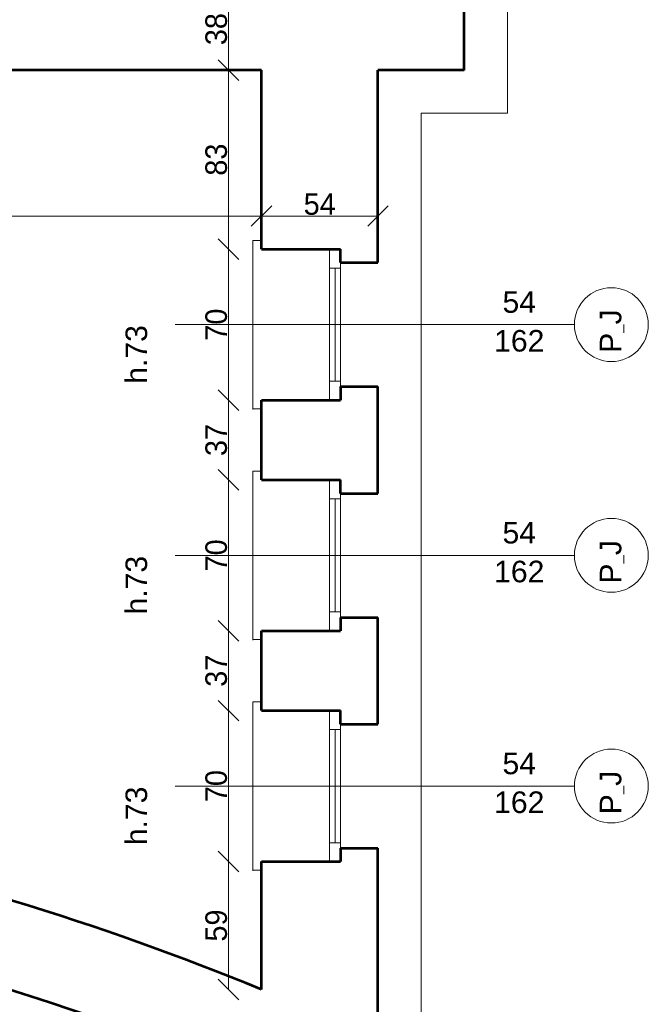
# Model space of a CAD drawing. Header units: inches. Extents: x -21887 to 84279, y -131485 to 67836.
# Tile 203 of 256: x 32570 to 35483, y 24019 to 28584. Entities that reach past the tile are written whole.
import ezdxf

# ---------------------------------------------------------------- set-up
doc = ezdxf.new("R2010")
doc.units = ezdxf.units.IN
doc.header["$MEASUREMENT"] = 0
doc.layers.get('0').update_dxf_attribs({"lineweight": 13})
doc.layers.get('Defpoints').update_dxf_attribs({"lineweight": 13})
for name, color, linetype, lineweight in [('AI_MURY', 7, 'Continuous', 53), ('Dimensioning', 7, 'Continuous', 13), ('DRZWI', 7, 'Continuous', 13)]:
    doc.layers.add(name, color=color, linetype=linetype, lineweight=lineweight)
doc.styles.add('GENERATED_STYLE_7', font='txt')
doc.styles.add('Style-Courier New', font='txt')
doc.dimstyles.new('Dimstyle_4', dxfattribs={"dimtxt": 100, "dimasz": 95, "dimexe": 0, "dimexo": 0, "dimgap": 0.09, "dimtad": 1, "dimdec": 0, "dimlfac": 0.1, "dimzin": 0, "dimdsep": 46, "dimlunit": 5, "dimtxsty": 'GENERATED_STYLE_7', "dimblk": 'ARROWHEAD_6', "dimcen": 0.09, "dimclrd": 161, "dimclre": 161, "dimclrt": 7, "dimadec": 0, "dimazin": 0, "dimtfac": 1, "dimtdec": 0, "dimtmove": 0, "dimatfit": 3, "dimfxl": 0, "dimtolj": 1, "dimtzin": 0, "dimarcsym": 0})
doc.dimstyles.new('Dimstyle_5', dxfattribs={"dimtxt": 100, "dimasz": 95, "dimexe": 0.18, "dimexo": 0, "dimgap": 0.09, "dimtad": 1, "dimtih": 1, "dimtoh": 1, "dimdec": 0, "dimlfac": 0.1, "dimzin": 0, "dimdsep": 46, "dimlunit": 5, "dimtxsty": 'GENERATED_STYLE_7', "dimblk": 'ARROWHEAD_6', "dimcen": 0.09, "dimclrd": 161, "dimclre": 161, "dimclrt": 7, "dimadec": 0, "dimazin": 0, "dimtfac": 1, "dimtdec": 0, "dimtmove": 0, "dimatfit": 3, "dimfxl": 0, "dimtolj": 1, "dimtzin": 0, "dimarcsym": 0})

# ---------------------------------------------------------------- blocks, each defined once
blk = doc.blocks.new('ARROWHEAD_6')
at = {"color": 0, "linetype": 'Continuous'}
for p, q in [((-0.5, -0.5), (0.5, 0.5)), ((0, 0), (-1, 0))]:
    blk.add_line(p, q, dxfattribs=at)
blk = doc.blocks.new('*U1337')
at = {"layer": 'Defpoints', "color": 0, "linetype": 'Continuous'}
for p in [(34090.5, 29342.5), (34090.5, 28730.7), (31310.5, 28350.7)]:
    blk.add_point(p, dxfattribs=at)
at = {"layer": 'Dimensioning', "color": 161, "linetype": 'Continuous', "lineweight": -2}
for p, q in [((31310.5, 29342.3), (31310.5, 29342.6)), ((31405.5, 29342.5), (33995.5, 29342.5)), ((34090.5, 29342.3), (34090.5, 29342.6))]:
    blk.add_line(p, q, dxfattribs=at)
at = {"layer": 'Dimensioning', "color": 161, "linetype": 'Continuous', "lineweight": -2, "xscale": 95, "yscale": 95, "zscale": 95, "rotation": 180}
blk.add_blockref('ARROWHEAD_6', (31310.5, 29342.5), dxfattribs=at)
at = {"layer": 'Dimensioning', "color": 161, "linetype": 'Continuous', "lineweight": -2, "xscale": 95, "yscale": 95, "zscale": 95}
blk.add_blockref('ARROWHEAD_6', (34090.5, 29342.5), dxfattribs=at)
at = {"layer": 'Dimensioning', "color": 7, "linetype": 'Continuous', "insert": (32700.5, 29398.7), "char_height": 100, "attachment_point": 5, "style": 'GENERATED_STYLE_7'}
blk.add_mtext('278', dxfattribs=at)
blk = doc.blocks.new('*D2517')
at = {"layer": 'Defpoints'}
for p in [(32700.5, 29342.5), (34090.5, 29342.5), (34090.5, 28730.7), (31310.5, 28350.7)]:
    blk.add_point(p, dxfattribs=at)
at = {"layer": 'Dimensioning', "color": 161, "linetype": 'Continuous'}
blk.add_blockref('*U1337', (0, 0), dxfattribs=at)
blk = doc.blocks.new('*U1340')
at = {"layer": 'Defpoints', "color": 0, "linetype": 'Continuous'}
for p in [(28920.5, 27999.4), (33690.5, 27935.6), (33690.5, 27674.2)]:
    blk.add_point(p, dxfattribs=at)
at = {"layer": 'Dimensioning', "color": 161, "linetype": 'Continuous', "lineweight": -2}
for p, q in [((28920.5, 27674.4), (28920.5, 27674)), ((29015.5, 27674.2), (33595.5, 27674.2)), ((33690.5, 27674.4), (33690.5, 27674))]:
    blk.add_line(p, q, dxfattribs=at)
at = {"layer": 'Dimensioning', "color": 161, "linetype": 'Continuous', "lineweight": -2, "xscale": 95, "yscale": 95, "zscale": 95, "rotation": 180}
blk.add_blockref('ARROWHEAD_6', (28920.5, 27674.2), dxfattribs=at)
at = {"layer": 'Dimensioning', "color": 161, "linetype": 'Continuous', "lineweight": -2, "xscale": 95, "yscale": 95, "zscale": 95}
blk.add_blockref('ARROWHEAD_6', (33690.5, 27674.2), dxfattribs=at)
at = {"layer": 'Dimensioning', "color": 7, "linetype": 'Continuous', "insert": (31305.5, 27728), "char_height": 100, "attachment_point": 5, "style": 'GENERATED_STYLE_7'}
blk.add_mtext('477', dxfattribs=at)
blk = doc.blocks.new('*D2520')
at = {"layer": 'Defpoints'}
for p in [(28920.5, 27999.4), (33690.5, 27935.6), (31305.5, 27674.2), (33690.5, 27674.2)]:
    blk.add_point(p, dxfattribs=at)
at = {"layer": 'Dimensioning', "color": 161, "linetype": 'Continuous'}
blk.add_blockref('*U1340', (0, 0), dxfattribs=at)
blk = doc.blocks.new('*U1341')
at = {"layer": 'Defpoints', "color": 0, "linetype": 'Continuous'}
for p in [(34230.5, 27999.4), (33690.5, 27935.6), (34230.5, 27674.2)]:
    blk.add_point(p, dxfattribs=at)
at = {"layer": 'Dimensioning', "color": 161, "linetype": 'Continuous', "lineweight": -2}
for p, q in [((33690.5, 27674.4), (33690.5, 27674)), ((33785.5, 27674.2), (34135.5, 27674.2)), ((34230.5, 27674.4), (34230.5, 27674))]:
    blk.add_line(p, q, dxfattribs=at)
at = {"layer": 'Dimensioning', "color": 161, "linetype": 'Continuous', "lineweight": -2, "xscale": 95, "yscale": 95, "zscale": 95, "rotation": 180}
blk.add_blockref('ARROWHEAD_6', (33690.5, 27674.2), dxfattribs=at)
at = {"layer": 'Dimensioning', "color": 161, "linetype": 'Continuous', "lineweight": -2, "xscale": 95, "yscale": 95, "zscale": 95}
blk.add_blockref('ARROWHEAD_6', (34230.5, 27674.2), dxfattribs=at)
at = {"layer": 'Dimensioning', "color": 7, "linetype": 'Continuous', "insert": (33960.5, 27729.2), "char_height": 100, "attachment_point": 5, "style": 'GENERATED_STYLE_7'}
blk.add_mtext('54', dxfattribs=at)
blk = doc.blocks.new('*D2521')
at = {"layer": 'Defpoints'}
for p in [(34230.5, 27999.4), (33690.5, 27935.6), (33960.5, 27674.2), (34230.5, 27674.2)]:
    blk.add_point(p, dxfattribs=at)
at = {"layer": 'Dimensioning', "color": 161, "linetype": 'Continuous'}
blk.add_blockref('*U1341', (0, 0), dxfattribs=at)
blk = doc.blocks.new('*U596')
at = {"layer": 'Defpoints', "color": 0, "linetype": 'Continuous'}
for p in [(33537.5, 24681), (33781.9, 24681), (33690.5, 24087.7)]:
    blk.add_point(p, dxfattribs=at)
at = {"layer": 'Dimensioning', "color": 161, "linetype": 'Continuous', "lineweight": -2}
for p, q in [((33537.7, 24681), (33537.5, 24681)), ((33537.5, 24182.7), (33537.5, 24586)), ((33537.7, 24087.7), (33537.5, 24087.7))]:
    blk.add_line(p, q, dxfattribs=at)
at = {"layer": 'Dimensioning', "color": 161, "linetype": 'Continuous', "lineweight": -2, "xscale": 95, "yscale": 95, "zscale": 95}
for p, rotation in [((33537.5, 24681), 90), ((33537.5, 24087.7), 270)]:
    blk.add_blockref('ARROWHEAD_6', p, dxfattribs=dict(at, rotation=rotation))
at = {"layer": 'Dimensioning', "color": 7, "linetype": 'Continuous', "insert": (33481.2, 24384.3), "char_height": 100, "attachment_point": 5, "rotation": 90, "style": 'GENERATED_STYLE_7'}
blk.add_mtext('59', dxfattribs=at)
blk = doc.blocks.new('*D2820')
at = {"layer": 'Defpoints'}
for p in [(33537.5, 24681), (33781.9, 24681), (33537.5, 24384.3), (33690.5, 24087.7)]:
    blk.add_point(p, dxfattribs=at)
at = {"layer": 'Dimensioning', "color": 161, "linetype": 'Continuous'}
blk.add_blockref('*U596', (0, 0), dxfattribs=at)
blk = doc.blocks.new('*U597')
at = {"layer": 'Defpoints', "color": 0, "linetype": 'Continuous'}
for p in [(33537.5, 25381), (33825.9, 25381), (33781.9, 24681)]:
    blk.add_point(p, dxfattribs=at)
at = {"layer": 'Dimensioning', "color": 161, "linetype": 'Continuous', "lineweight": -2}
for p, q in [((33537.7, 25381), (33537.5, 25381)), ((33537.5, 24776), (33537.5, 25286)), ((33537.7, 24681), (33537.5, 24681))]:
    blk.add_line(p, q, dxfattribs=at)
at = {"layer": 'Dimensioning', "color": 161, "linetype": 'Continuous', "lineweight": -2, "xscale": 95, "yscale": 95, "zscale": 95}
for p, rotation in [((33537.5, 25381), 90), ((33537.5, 24681), 270)]:
    blk.add_blockref('ARROWHEAD_6', p, dxfattribs=dict(at, rotation=rotation))
at = {"layer": 'Dimensioning', "color": 7, "linetype": 'Continuous', "insert": (33481.2, 25031), "char_height": 100, "attachment_point": 5, "rotation": 90, "style": 'GENERATED_STYLE_7'}
blk.add_mtext('70', dxfattribs=at)
blk = doc.blocks.new('*D2821')
at = {"layer": 'Defpoints'}
for p in [(33537.5, 25381), (33825.9, 25381), (33537.5, 25031), (33781.9, 24681)]:
    blk.add_point(p, dxfattribs=at)
at = {"layer": 'Dimensioning', "color": 161, "linetype": 'Continuous'}
blk.add_blockref('*U597', (0, 0), dxfattribs=at)
blk = doc.blocks.new('*U598')
at = {"layer": 'Defpoints', "color": 0, "linetype": 'Continuous'}
for p in [(33537.5, 25750.7), (33853.3, 25750.7), (33825.9, 25381)]:
    blk.add_point(p, dxfattribs=at)
at = {"layer": 'Dimensioning', "color": 161, "linetype": 'Continuous', "lineweight": -2}
for p, q in [((33537.7, 25750.7), (33537.5, 25750.7)), ((33537.5, 25476), (33537.5, 25655.7)), ((33537.7, 25381), (33537.5, 25381))]:
    blk.add_line(p, q, dxfattribs=at)
at = {"layer": 'Dimensioning', "color": 161, "linetype": 'Continuous', "lineweight": -2, "xscale": 95, "yscale": 95, "zscale": 95}
for p, rotation in [((33537.5, 25750.7), 90), ((33537.5, 25381), 270)]:
    blk.add_blockref('ARROWHEAD_6', p, dxfattribs=dict(at, rotation=rotation))
at = {"layer": 'Dimensioning', "color": 7, "linetype": 'Continuous', "insert": (33481.2, 25565.8), "char_height": 100, "attachment_point": 5, "rotation": 90, "style": 'GENERATED_STYLE_7'}
blk.add_mtext('37', dxfattribs=at)
blk = doc.blocks.new('*D2822')
at = {"layer": 'Defpoints'}
for p in [(33537.5, 25750.7), (33853.3, 25750.7), (33537.5, 25565.8), (33825.9, 25381)]:
    blk.add_point(p, dxfattribs=at)
at = {"layer": 'Dimensioning', "color": 161, "linetype": 'Continuous'}
blk.add_blockref('*U598', (0, 0), dxfattribs=at)
blk = doc.blocks.new('*U599')
at = {"layer": 'Defpoints', "color": 0, "linetype": 'Continuous'}
for p in [(33537.5, 26450.7), (33848.1, 26450.7), (33853.3, 25750.7)]:
    blk.add_point(p, dxfattribs=at)
at = {"layer": 'Dimensioning', "color": 161, "linetype": 'Continuous', "lineweight": -2}
for p, q in [((33537.7, 26450.7), (33537.5, 26450.7)), ((33537.5, 25845.7), (33537.5, 26355.7)), ((33537.7, 25750.7), (33537.5, 25750.7))]:
    blk.add_line(p, q, dxfattribs=at)
at = {"layer": 'Dimensioning', "color": 161, "linetype": 'Continuous', "lineweight": -2, "xscale": 95, "yscale": 95, "zscale": 95}
for p, rotation in [((33537.5, 26450.7), 90), ((33537.5, 25750.7), 270)]:
    blk.add_blockref('ARROWHEAD_6', p, dxfattribs=dict(at, rotation=rotation))
at = {"layer": 'Dimensioning', "color": 7, "linetype": 'Continuous', "insert": (33481.2, 26100.7), "char_height": 100, "attachment_point": 5, "rotation": 90, "style": 'GENERATED_STYLE_7'}
blk.add_mtext('70', dxfattribs=at)
blk = doc.blocks.new('*D2823')
at = {"layer": 'Defpoints'}
for p in [(33537.5, 26450.7), (33848.1, 26450.7), (33537.5, 26100.7), (33853.3, 25750.7)]:
    blk.add_point(p, dxfattribs=at)
at = {"layer": 'Dimensioning', "color": 161, "linetype": 'Continuous'}
blk.add_blockref('*U599', (0, 0), dxfattribs=at)
blk = doc.blocks.new('*U600')
at = {"layer": 'Defpoints', "color": 0, "linetype": 'Continuous'}
for p in [(33537.5, 26820.5), (33809.6, 26820.5), (33848.1, 26450.7)]:
    blk.add_point(p, dxfattribs=at)
at = {"layer": 'Dimensioning', "color": 161, "linetype": 'Continuous', "lineweight": -2}
for p, q in [((33537.7, 26820.5), (33537.5, 26820.5)), ((33537.5, 26545.7), (33537.5, 26725.5)), ((33537.7, 26450.7), (33537.5, 26450.7))]:
    blk.add_line(p, q, dxfattribs=at)
at = {"layer": 'Dimensioning', "color": 161, "linetype": 'Continuous', "lineweight": -2, "xscale": 95, "yscale": 95, "zscale": 95}
for p, rotation in [((33537.5, 26820.5), 90), ((33537.5, 26450.7), 270)]:
    blk.add_blockref('ARROWHEAD_6', p, dxfattribs=dict(at, rotation=rotation))
at = {"layer": 'Dimensioning', "color": 7, "linetype": 'Continuous', "insert": (33481.2, 26635.6), "char_height": 100, "attachment_point": 5, "rotation": 90, "style": 'GENERATED_STYLE_7'}
blk.add_mtext('37', dxfattribs=at)
blk = doc.blocks.new('*D2824')
at = {"layer": 'Defpoints'}
for p in [(33537.5, 26820.5), (33809.6, 26820.5), (33537.5, 26635.6), (33848.1, 26450.7)]:
    blk.add_point(p, dxfattribs=at)
at = {"layer": 'Dimensioning', "color": 161, "linetype": 'Continuous'}
blk.add_blockref('*U600', (0, 0), dxfattribs=at)
blk = doc.blocks.new('*U601')
at = {"layer": 'Defpoints', "color": 0, "linetype": 'Continuous'}
for p in [(33537.5, 27520.5), (33848.1, 27520.5), (33809.6, 26820.5)]:
    blk.add_point(p, dxfattribs=at)
at = {"layer": 'Dimensioning', "color": 161, "linetype": 'Continuous', "lineweight": -2}
for p, q in [((33537.7, 27520.5), (33537.5, 27520.5)), ((33537.5, 26915.5), (33537.5, 27425.5)), ((33537.7, 26820.5), (33537.5, 26820.5))]:
    blk.add_line(p, q, dxfattribs=at)
at = {"layer": 'Dimensioning', "color": 161, "linetype": 'Continuous', "lineweight": -2, "xscale": 95, "yscale": 95, "zscale": 95}
for p, rotation in [((33537.5, 27520.5), 90), ((33537.5, 26820.5), 270)]:
    blk.add_blockref('ARROWHEAD_6', p, dxfattribs=dict(at, rotation=rotation))
at = {"layer": 'Dimensioning', "color": 7, "linetype": 'Continuous', "insert": (33481.2, 27170.5), "char_height": 100, "attachment_point": 5, "rotation": 90, "style": 'GENERATED_STYLE_7'}
blk.add_mtext('70', dxfattribs=at)
blk = doc.blocks.new('*D2825')
at = {"layer": 'Defpoints'}
for p in [(33537.5, 27520.5), (33848.1, 27520.5), (33537.5, 27170.5), (33809.6, 26820.5)]:
    blk.add_point(p, dxfattribs=at)
at = {"layer": 'Dimensioning', "color": 161, "linetype": 'Continuous'}
blk.add_blockref('*U601', (0, 0), dxfattribs=at)
blk = doc.blocks.new('*U602')
at = {"layer": 'Defpoints', "color": 0, "linetype": 'Continuous'}
for p in [(33537.5, 28350.7), (33690.5, 28350.7), (33848.1, 27520.5)]:
    blk.add_point(p, dxfattribs=at)
at = {"layer": 'Dimensioning', "color": 161, "linetype": 'Continuous', "lineweight": -2}
for p, q in [((33537.7, 28350.7), (33537.5, 28350.7)), ((33537.5, 27615.5), (33537.5, 28255.7)), ((33537.7, 27520.5), (33537.5, 27520.5))]:
    blk.add_line(p, q, dxfattribs=at)
at = {"layer": 'Dimensioning', "color": 161, "linetype": 'Continuous', "lineweight": -2, "xscale": 95, "yscale": 95, "zscale": 95}
for p, rotation in [((33537.5, 28350.7), 90), ((33537.5, 27520.5), 270)]:
    blk.add_blockref('ARROWHEAD_6', p, dxfattribs=dict(at, rotation=rotation))
at = {"layer": 'Dimensioning', "color": 7, "linetype": 'Continuous', "insert": (33481.2, 27935.6), "char_height": 100, "attachment_point": 5, "rotation": 90, "style": 'GENERATED_STYLE_7'}
blk.add_mtext('83', dxfattribs=at)
blk = doc.blocks.new('*D2826')
at = {"layer": 'Defpoints'}
for p in [(33537.5, 28350.7), (33690.5, 28350.7), (33537.5, 27935.6), (33848.1, 27520.5)]:
    blk.add_point(p, dxfattribs=at)
at = {"layer": 'Dimensioning', "color": 161, "linetype": 'Continuous'}
blk.add_blockref('*U602', (0, 0), dxfattribs=at)
blk = doc.blocks.new('*U603')
at = {"layer": 'Defpoints', "color": 0, "linetype": 'Continuous'}
for p in [(33537.5, 28730.7), (34090.5, 28730.7), (33690.5, 28350.7)]:
    blk.add_point(p, dxfattribs=at)
at = {"layer": 'Dimensioning', "color": 161, "linetype": 'Continuous', "lineweight": -2}
for p, q in [((33537.7, 28730.7), (33537.5, 28730.7)), ((33537.5, 28445.7), (33537.5, 28635.7)), ((33537.7, 28350.7), (33537.5, 28350.7))]:
    blk.add_line(p, q, dxfattribs=at)
at = {"layer": 'Dimensioning', "color": 161, "linetype": 'Continuous', "lineweight": -2, "xscale": 95, "yscale": 95, "zscale": 95}
for p, rotation in [((33537.5, 28730.7), 90), ((33537.5, 28350.7), 270)]:
    blk.add_blockref('ARROWHEAD_6', p, dxfattribs=dict(at, rotation=rotation))
at = {"layer": 'Dimensioning', "color": 7, "linetype": 'Continuous', "insert": (33481.2, 28540.7), "char_height": 100, "attachment_point": 5, "rotation": 90, "style": 'GENERATED_STYLE_7'}
blk.add_mtext('38', dxfattribs=at)
blk = doc.blocks.new('*D2827')
at = {"layer": 'Defpoints'}
for p in [(33537.5, 28730.7), (34090.5, 28730.7), (33537.5, 28540.7), (33690.5, 28350.7)]:
    blk.add_point(p, dxfattribs=at)
at = {"layer": 'Dimensioning', "color": 161, "linetype": 'Continuous'}
blk.add_blockref('*U603', (0, 0), dxfattribs=at)

msp = doc.modelspace()

# ---------------------------------------------------------------- linework, layer by layer
at = {"layer": 'AI_MURY', "color": 7, "linetype": 'Continuous'}
for p, q in [((34630.5, 28350.7), (34630.5, 29563.2)), ((33690.5, 28350.7), (31310.5, 28350.7)), ((33690.5, 27520.5), (33690.5, 28350.7)), ((34630.5, 28350.7), (34230.5, 28350.7)), ((34230.5, 27458), (34230.5, 28350.7)), ((33690.5, 27520.5), (34056.4, 27520.5)), ((34056.4, 27458), (34056.4, 27520.5)), ((34056.4, 27458), (34230.5, 27458)), ((34056.4, 26883), (34230.5, 26883)), ((34056.4, 26883), (34056.4, 26820.5)), ((34230.5, 26388.2), (34230.5, 26883)), ((33690.5, 26450.7), (33690.5, 26820.5)), ((33690.5, 26820.5), (34056.4, 26820.5)), ((33690.5, 26450.7), (34056.4, 26450.7)), ((34056.4, 26388.2), (34056.4, 26450.7)), ((34056.4, 26388.2), (34230.5, 26388.2)), ((34056.4, 25813.2), (34230.5, 25813.2)), ((34056.4, 25813.2), (34056.4, 25750.7)), ((34230.5, 25318.5), (34230.5, 25813.2)), ((33690.5, 25381), (33690.5, 25750.7)), ((33690.5, 25750.7), (34056.4, 25750.7)), ((33690.5, 25381), (34056.4, 25381)), ((34056.4, 25318.5), (34056.4, 25381)), ((34056.4, 25318.5), (34230.5, 25318.5)), ((34056.4, 24743.5), (34230.5, 24743.5)), ((34056.4, 24743.5), (34056.4, 24681)), ((34230.5, 23961.2), (34230.5, 24743.5)), ((33690.5, 24087.7), (33690.5, 24681)), ((33690.5, 24681), (34056.4, 24681))]:
    msp.add_line(p, q, dxfattribs=at)
for radius, start, end in [(13055.9, 67.67219, 89.16616), (12658, 60.64716, 90)]:
    msp.add_arc((28730.5, 12010.7), radius, start, end, dxfattribs=at)
at = {"layer": 'DRZWI', "color": 251, "linetype": 'Continuous'}
for p, q in [((34830.5, 28150.7), (34830.5, 32690.7)), ((34430.5, 23961.2), (34430.5, 28150.7)), ((34430.5, 28150.7), (34830.5, 28150.7)), ((33650.5, 27560.5), (33650.5, 26777.7)), ((33690.5, 27560.5), (33650.5, 27560.5)), ((33690.5, 26780.5), (33650.5, 26780.5)), ((33650.5, 26490.7), (33650.5, 25707.9)), ((33690.5, 26490.7), (33650.5, 26490.7)), ((33690.5, 25710.7), (33650.5, 25710.7)), ((33650.5, 25421), (33650.5, 24638.2)), ((33690.5, 25421), (33650.5, 25421)), ((33690.5, 24641), (33650.5, 24641))]:
    msp.add_line(p, q, dxfattribs=at)
at = {"layer": 'DRZWI', "color": 220, "linetype": 'Continuous'}
for p, q in [((34006.4, 27433), (34006.4, 27520.5)), ((34056.4, 27433), (34056.4, 27458)), ((34006.4, 27433), (34006.4, 26908)), ((34006.4, 27433), (34056.4, 27433)), ((34031.4, 27433), (34031.4, 26908)), ((34056.4, 27433), (34056.4, 26908)), ((35140.9, 27170.5), (33290.1, 27170.5)), ((34006.4, 26908), (34006.4, 26820.5)), ((34006.4, 26908), (34056.4, 26908)), ((34056.4, 26908), (34056.4, 26883)), ((34006.4, 26363.2), (34006.4, 26450.7)), ((34056.4, 26363.2), (34056.4, 26388.2)), ((34006.4, 26363.2), (34006.4, 25838.2)), ((34006.4, 26363.2), (34056.4, 26363.2)), ((34031.4, 26363.2), (34031.4, 25838.2)), ((34056.4, 26363.2), (34056.4, 25838.2)), ((35140.9, 26100.7), (33290.1, 26100.7)), ((34006.4, 25838.2), (34006.4, 25750.7)), ((34006.4, 25838.2), (34056.4, 25838.2)), ((34056.4, 25838.2), (34056.4, 25813.2)), ((34006.4, 25293.5), (34006.4, 25381)), ((34006.4, 25293.5), (34006.4, 24768.5)), ((34006.4, 25293.5), (34056.4, 25293.5)), ((34031.4, 25293.5), (34031.4, 24768.5)), ((34056.4, 25293.5), (34056.4, 25318.5)), ((34056.4, 25293.5), (34056.4, 24768.5)), ((35140.9, 25031), (33290.1, 25031)), ((34006.4, 24768.5), (34006.4, 24681)), ((34006.4, 24768.5), (34056.4, 24768.5)), ((34056.4, 24768.5), (34056.4, 24743.5))]:
    msp.add_line(p, q, dxfattribs=at)
for centre in [(35312.2, 27170.6), (35312.2, 26100.8), (35312.2, 25031.1)]:
    msp.add_circle(centre, 171.3, dxfattribs=at)

# ---------------------------------------------------------------- texts
at = {"layer": 'DRZWI', "color": 220, "char_height": 100, "width": 355.178, "attachment_point": 2, "line_spacing_factor": 1.079252, "style": 'GENERATED_STYLE_7'}
for insert in [(34885.4, 27325.6), (34885.4, 26255.8), (34885.4, 25186)]:
    msp.add_mtext('\\fArial|b0|i0|c238|p39;54\\P162', dxfattribs=dict(at, insert=insert))
at = {"layer": 'DRZWI', "color": 220, "char_height": 100, "attachment_point": 1, "rotation": 90, "style": 'GENERATED_STYLE_7'}
for s, insert, width in [('\\fArial|b0|i0|c238|p39;P\\H50.000000;_\\H100.000000;J', (35258.6, 27039.5), 460.117), ('\\fArial|b0|i0|c238|p39;h.73', (33060.5, 26896.3), 460.863), ('\\fArial|b0|i0|c238|p39;P\\H50.000000;_\\H100.000000;J', (35258.6, 25969.7), 460.117), ('\\fArial|b0|i0|c238|p39;h.73', (33060.5, 25826.5), 460.863), ('\\fArial|b0|i0|c238|p39;P\\H50.000000;_\\H100.000000;J', (35258.6, 24900), 460.117), ('\\fArial|b0|i0|c238|p39;h.73', (33060.5, 24756.8), 460.863)]:
    msp.add_mtext(s, dxfattribs=dict(at, insert=insert, width=width))

# ---------------------------------------------------------------- dimensions: what is measured, and where the dimension line sits
at = {"layer": 'Dimensioning', "color": 161, "linetype": 'Continuous'}
for base, p1, p2, picture, middle in [((34090.5, 29342.5), (31310.5, 28350.7), (34090.5, 28730.7), '*D2517', (32700.5, 29342.5)), ((33690.5, 27674.2), (28920.5, 27999.4), (33690.5, 27935.6), '*D2520', (31305.5, 27674.2)), ((34230.5, 27674.2), (33690.5, 27935.6), (34230.5, 27999.4), '*D2521', (33960.5, 27674.2))]:
    dim = msp.add_linear_dim(base=base, p1=p1, p2=p2, dimstyle='Dimstyle_5', override={"dimtxsty": 'Style-Courier New', "dimclrd": 0, "dimclre": 161, "dimlwe": 0}, dxfattribs=at)
    dim.commit()
    dim.dimension.update_dxf_attribs({"geometry": picture, "text_midpoint": middle, "dimtype": 128})
for base, p1, p2, picture, middle in [((33537.5, 28730.7), (33690.5, 28350.7), (34090.5, 28730.7), '*D2827', (33537.5, 28540.7)), ((33537.5, 28350.7), (33848.1, 27520.5), (33690.5, 28350.7), '*D2826', (33537.5, 27935.6)), ((33537.5, 27520.5), (33809.6, 26820.5), (33848.1, 27520.5), '*D2825', (33537.5, 27170.5)), ((33537.5, 26820.5), (33848.1, 26450.7), (33809.6, 26820.5), '*D2824', (33537.5, 26635.6)), ((33537.5, 26450.7), (33853.3, 25750.7), (33848.1, 26450.7), '*D2823', (33537.5, 26100.7)), ((33537.5, 25750.7), (33825.9, 25381), (33853.3, 25750.7), '*D2822', (33537.5, 25565.8)), ((33537.5, 25381), (33781.9, 24681), (33825.9, 25381), '*D2821', (33537.5, 25031)), ((33537.5, 24681), (33690.5, 24087.7), (33781.9, 24681), '*D2820', (33537.5, 24384.3))]:
    dim = msp.add_linear_dim(base=base, p1=p1, p2=p2, angle=90, dimstyle='Dimstyle_4', override={"dimtxsty": 'Style-Courier New', "dimclrd": 0, "dimclre": 161, "dimlwe": 0}, dxfattribs=at)
    dim.commit()
    dim.dimension.update_dxf_attribs({"geometry": picture, "text_midpoint": middle, "dimtype": 128})

doc.saveas('drawing.dxf')
